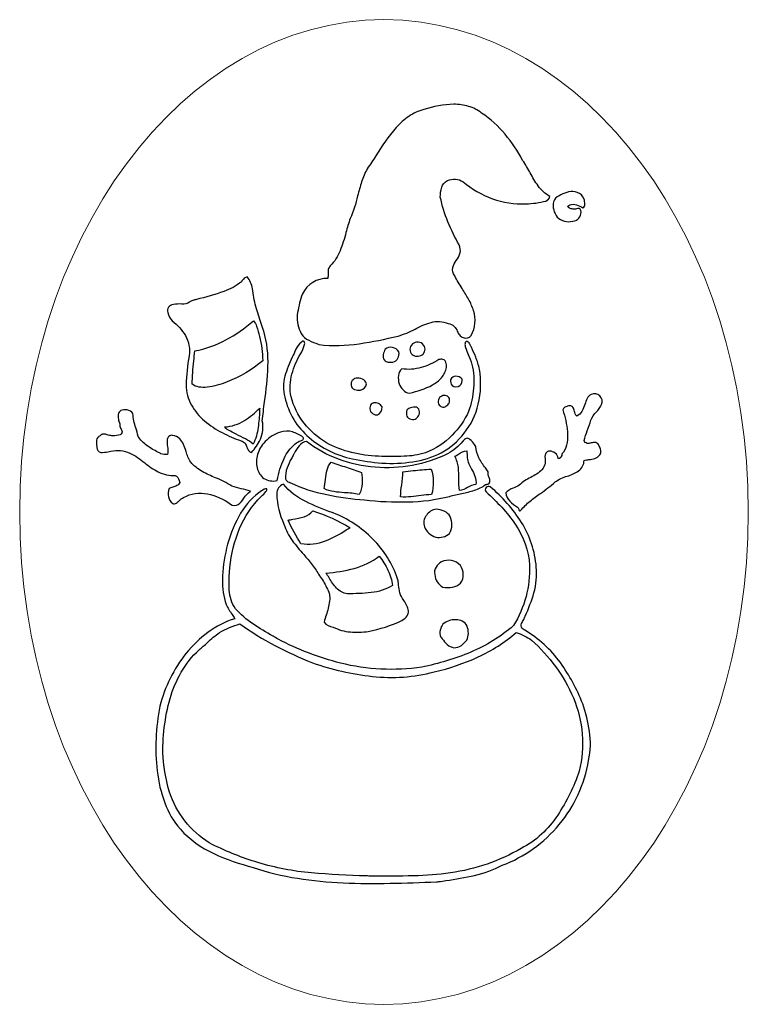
# Model space of a CAD drawing. Header units: inches. Extents: x 3 to 67.1, y 29.5 to 45.9.
# Tile 3 of 3: x 54.9 to 67.1, y 29.5 to 45.9. Entities that reach past the tile are written whole.
import ezdxf

# ---------------------------------------------------------------- set-up
doc = ezdxf.new("R2010")
doc.units = ezdxf.units.IN
doc.header["$MEASUREMENT"] = 0

msp = doc.modelspace()

# ---------------------------------------------------------------- linework, layer by layer
for points in [[(59.929, 40.444, 0.063439), (60.6, 40.458, 0.025083), (61.246, 40.587, 0.059724), (61.529, 40.702, -0.054841), (61.795, 40.813, -0.168798), (62.079, 40.794, -0.177841), (62.182, 40.748, -0.082641), (62.233, 40.668, 0.052414), (62.269, 40.605, 0.147826), (62.329, 40.562, 0.371917), (62.464, 40.597, 0.20974), (62.503, 41.01, 0.050898), (62.42, 41.2, 0.0159), (62.312, 41.381, -0.024876), (62.189, 41.59, -0.223143), (62.156, 41.729, -0.089112), (62.216, 41.845, 0.077137), (62.277, 41.961, 0.195356), (62.261, 42.105, -0.026776), (62.077, 42.489, -0.044757), (61.95, 42.901, -0.087862), (61.973, 43.064, -0.197285), (62.071, 43.176, -0.247298), (62.329, 43.158, 0.190698), (63.375, 42.79, 0.063194), (63.706, 42.836, 0.267744), (63.775, 42.912, -0.103632), (63.578, 43.088, -0.038343), (63.447, 43.303, 0.035207), (63.321, 43.512, 0.050665), (63.03, 43.947, 0.076574), (62.636, 44.301, 0.100096), (62.42, 44.413, 0.071164), (62.174, 44.447, 0.0809), (61.675, 44.358, 0.091396), (61.426, 44.246, 0.059067), (61.215, 44.059, 0.041352), (60.875, 43.588, -0.011415), (60.732, 43.372, 0.051807), (60.639, 43.156, 0.016278), (60.573, 42.923, -0.046508), (60.45, 42.544, 0.018024), (60.379, 42.311, -0.030263), (60.281, 42.007, -0.102955), (60.118, 41.755, 0.153428), (60.085, 41.693, 0.054261), (60.082, 41.626, -0.084805), (60.075, 41.547, 0.290389), (59.654, 41.29, 0.049062), (59.574, 40.98, 0.160102), (59.618, 40.665, 0.178318), (59.722, 40.537, 0.05203), (59.876, 40.465, -0.007232)], [(64.189, 42.508, 0.412089), (64.289, 42.68, 0.336296), (64.262, 42.712, 0.09831), (64.216, 42.707, -0.150045), (64.146, 42.705, -0.163234), (64.086, 42.726, -0.286518), (64.076, 42.748, -0.224453), (64.104, 42.772, -0.147094), (64.22, 42.773, -0.079481), (64.325, 42.722, 0.28559), (64.357, 42.785, 0.069221), (64.343, 42.869, 0.252233), (64.23, 42.978, 0.136944), (64.086, 42.987, -0.013376), (64.026, 42.965, 0.067305), (63.896, 42.906, 0.236236), (63.829, 42.79, 0.218857), (63.921, 42.544, 0.238246)], [(57.768, 40.255, 0.040765), (57.718, 39.772, 0.123077), (57.806, 39.436, 0.090554), (58.024, 39.174, 0.056137), (58.317, 38.977, 0.035695), (58.632, 38.84, -0.186598), (58.699, 38.8, -0.072966), (58.73, 38.737, 0.055772), (58.756, 38.682, 0.165029), (58.804, 38.644, -0.000027), (58.807, 38.648, 0.069924), (58.954, 38.866, 0.149263), (58.986, 39.172, -0.007988), (59.023, 39.489, 0.025652), (59.079, 40.08, 0.080036), (59.011, 40.665, 0.002989), (58.968, 40.793, -0.01463), (58.879, 41.078, -0.04222), (58.821, 41.376, 0.128567), (58.736, 41.572, 0.125631), (58.685, 41.548, 0.072857), (58.637, 41.491, -0.086496), (58.345, 41.328, -0.022247), (57.889, 41.196, 0.000136), (57.829, 41.18, 0.079311), (57.772, 41.151, -0.199862), (57.646, 41.119, 0.066311), (57.505, 41.111, 0.177058), (57.421, 41.066, 0.238679), (57.41, 40.977, 0.092798), (57.486, 40.837, -0.104778), (57.704, 40.595, -0.170127)], [(57.861, 40.34, 0.080699), (58.381, 40.522, 0.050931), (58.839, 40.837, -0.129696), (58.889, 40.75, -0.031262), (58.94, 40.577, -0.056111), (58.993, 40.176, -0.082796), (58.399, 39.821, -0.068854), (58.068, 39.733, -0.069121), (57.928, 39.737, -0.115584), (57.818, 39.783, -0.019401), (57.845, 40.171, 0.004156)], [(60.486, 38.54, 0.036838), (60.978, 38.471, 0.053877), (61.491, 38.491, 0.083407), (61.966, 38.642, 0.114729), (62.346, 38.969, 0.119139), (62.582, 39.453, 0.104664), (62.6, 40.033, 0.052383), (62.539, 40.235, 0.015213), (62.467, 40.399, -0.004563), (62.455, 40.426, 0.110536), (62.415, 40.487, 0.300172), (62.38, 40.496, 0.254043), (62.361, 40.462, 0.108251), (62.37, 40.394, 0.021699), (62.415, 40.281, -0.043789), (62.475, 40.115, -0.082011), (62.503, 39.716, -0.062477), (62.421, 39.33, -0.095179), (62.145, 38.934, -0.110471), (61.703, 38.64, -0.067843), (61.346, 38.583, -0.024121), (60.92, 38.583, -0.049976), (60.47, 38.647, -0.065699), (60.057, 38.805, -0.090655), (59.683, 39.134, -0.102606), (59.464, 39.576, -0.117148), (59.479, 39.953, -0.067667), (59.625, 40.293, 0.065342), (59.685, 40.43, 0.230686), (59.684, 40.498, 0.288392), (59.663, 40.501, 0.103425), (59.632, 40.481, 0.072306), (59.543, 40.365, -0.00927), (59.484, 40.232, 0.045179), (59.362, 39.916, 0.132429), (59.361, 39.569, 0.166476), (59.767, 38.895, 0.126398)], [(61.032, 40.365, 0.068454), (61, 40.28, 0.211755), (61.018, 40.187, 0.16989), (61.083, 40.153, 0.060487), (61.161, 40.151, 0.42277), (61.257, 40.322, 0.226781), (61.155, 40.396, 0.254489)], [(61.604, 40.254, 0.403391), (61.693, 40.39, 0.437965), (61.53, 40.48, 0.427766), (61.452, 40.315, 0.34751)], [(62.054, 40.065, -0.004672), (62.052, 40.084, 0.129208), (62.03, 40.173, 0.18482), (61.993, 40.197, 0.113801), (61.925, 40.194, -0.070652), (61.632, 40.062, -0.108656), (61.307, 40.04, 0.164127), (61.254, 39.929, 0.115442), (61.264, 39.79, 0.092027), (61.329, 39.688, 0.186207), (61.436, 39.637, 0.07231), (61.818, 39.771, 0.088096), (61.969, 39.892, 0.125674)], [(60.546, 39.887, 0.103748), (60.482, 39.843, 0.279972), (60.468, 39.765, 0.303269), (60.522, 39.697, 0.134882), (60.621, 39.687, 0.347826), (60.718, 39.79, 0.242664), (60.652, 39.869, 0.118572)], [(62.121, 39.858, 0.231767), (62.146, 39.765, 0.369331), (62.275, 39.765, 0.344317), (62.311, 39.869, 0.22934), (62.209, 39.916, 0.324331)], [(62.029, 39.405, 0.069454), (62.085, 39.455, 0.225015), (62.104, 39.526, 0.269716), (62.068, 39.584, 0.199595), (61.993, 39.594, 0.432902), (61.918, 39.458, 0.188534), (61.959, 39.413, 0.145689)], [(64.635, 39.446, 0.705285), (64.462, 39.61, 0.174829), (64.397, 39.547, 0.041604), (64.356, 39.448, -0.045759), (64.307, 39.332, -0.16124), (64.221, 39.251, -0.150512), (64.185, 39.332, 0.104026), (64.159, 39.401, 0.290356), (64.086, 39.422, 0.10129), (64.024, 39.401, 0.170276), (63.989, 39.355, -0.054556), (64.067, 38.995, -0.062732), (64.061, 38.813, -0.099314), (64, 38.651, 0.178743), (63.971, 38.599, -0.097373), (63.954, 38.561, -0.266239), (63.914, 38.547, 0.218026), (63.862, 38.637, 0.140782), (63.768, 38.669, 0.230967), (63.716, 38.646, 0.093211), (63.695, 38.594, -0.00594), (63.689, 38.572, -0.262487), (63.642, 38.36, -0.082494), (63.455, 38.231, 0.071112), (63.261, 38.101, -0.072834), (63.163, 38.051, 0.148971), (63.039, 37.972, 0.152196), (63.107, 37.837, 0.068333), (63.236, 37.733, -0.177592), (63.258, 37.693, 0.150857), (63.267, 37.673, 0.333336), (63.289, 37.683, -0.047594), (63.445, 37.835, -0.016057), (63.618, 37.965, 0.030913), (63.861, 38.155, -0.084265), (64.064, 38.252, 0.073862), (64.253, 38.339, 0.245311), (64.343, 38.515, -0.041248), (64.425, 38.529, 0.057075), (64.522, 38.547, 0.151335), (64.607, 38.608, 0.222858), (64.623, 38.681, 0.065065), (64.595, 38.752, -0.012552), (64.582, 38.78, 0.240991), (64.526, 38.815, 0.081232), (64.461, 38.805, -0.103299), (64.394, 38.798, -0.27665), (64.343, 38.847, -0.032952), (64.397, 39.007, 0.04028), (64.454, 39.183, -0.102116), (64.547, 39.32, 0.096013)], [(58.832, 38.787, 0.055618), (58.706, 38.872, 0.013405), (58.553, 38.95, -0.017844), (58.421, 39.018, -0.04424), (58.378, 39.047, -0.16835), (58.361, 39.072, 0.126594), (58.687, 39.179, 0.059755), (58.943, 39.387, 0.003651), (58.94, 39.338, -0.0242), (58.916, 39.065, -0.092591)], [(60.836, 39.472, 0.251549), (60.78, 39.413, 0.163411), (60.786, 39.33, -0.053956), (60.814, 39.307, 0.070913), (60.853, 39.278, 0.222037), (60.904, 39.276, 0.320275), (60.982, 39.405, 0.363227)], [(61.418, 39.38, 0.194034), (61.387, 39.334, 0.080545), (61.386, 39.276, 0.30433), (61.441, 39.206, 0.113561), (61.532, 39.201, 0.096867), (61.589, 39.259, 0.191534), (61.6, 39.344, 0.412625), (61.531, 39.402, 0.074653), (61.425, 39.382, -0.000612)], [(57.536, 38.265, -0.245787), (57.599, 38.182, 0.043077), (57.614, 38.144, -0.141043), (57.562, 38.094, -0.047221), (57.496, 38.068, 0.04354), (57.432, 38.044, 0.320729), (57.493, 37.794, 0.183117), (57.553, 37.804, 0.059084), (57.603, 37.843, -0.077245), (57.675, 37.897, -0.180043), (58.074, 37.955, -0.115892), (58.454, 37.787, 0.293843), (58.586, 37.782, 0.091939), (58.68, 37.884, -0.097643), (58.789, 38.001, 0.0465), (58.635, 38.043, -0.050973), (58.479, 38.087, 0.047858), (58.205, 38.225, -0.030154), (57.985, 38.33, -0.086328), (57.793, 38.487, -0.067915), (57.715, 38.665, 0.024999), (57.672, 38.779, 0.088315), (57.611, 38.874, 0.16413), (57.49, 38.932, 0.200146), (57.43, 38.915, 0.198734), (57.399, 38.842, 0.055338), (57.406, 38.746, -0.111946), (57.407, 38.615, -0.089302), (57.296, 38.626, 0.002585), (57.246, 38.653, -0.032944), (57.064, 38.762, -0.102266), (56.918, 38.915, 0.025372), (56.88, 39.057, -0.068242), (56.832, 39.294, 0.214736), (56.733, 39.355, 0.165596), (56.629, 39.344, 0.198206), (56.587, 39.28, 0.072786), (56.589, 39.204, -0.008253), (56.593, 39.172, -0.120285), (56.614, 39.103, 0.141996), (56.636, 39.037, -0.188942), (56.649, 38.975, -0.232216), (56.618, 38.942, -0.088594), (56.499, 38.926, 0.002316), (56.482, 38.926, -0.0825), (56.402, 38.942, 0.083669), (56.343, 38.954, 0.210682), (56.286, 38.926, 0.309139), (56.227, 38.852, 0.06844), (56.23, 38.747, -0.00297), (56.232, 38.73, 0.386261), (56.296, 38.649, 0.08895), (56.414, 38.66, -0.017141), (56.464, 38.669, -0.158348), (56.781, 38.636, -0.061732), (57.027, 38.475, 0.050301), (57.253, 38.323, 0.134887)], [(59.011, 38.215, 0.208084), (59.232, 38.18, -0.065248), (59.351, 38.549, -0.112283), (59.531, 38.79, -0.077726), (59.624, 38.843, 0.093528), (59.668, 38.866, 0.435108), (59.661, 38.901, 0.096611), (59.487, 38.989, 0.14296), (59.286, 38.987, 0.116266), (59.032, 38.827, 0.122621), (58.905, 38.611, 0.134248), (58.899, 38.39, 0.163769)], [(62.746, 38.326, 0.00667), (62.701, 38.39, -0.038145), (62.593, 38.556, -0.120929), (62.543, 38.744, -0.010134), (62.519, 38.777, 0.088541), (62.443, 38.863, 0.231876), (62.382, 38.882, 0.121458), (62.333, 38.84, -0.000479), (62.327, 38.834, -0.030887), (62.209, 38.717, -0.069356), (62.071, 38.626, -0.136613), (60.864, 38.401, -0.067977), (60.257, 38.534, -0.077838), (59.721, 38.83, 0.194488), (59.6, 38.759, 0.049293), (59.515, 38.629, -0.000542), (59.507, 38.615, -0.006795), (59.473, 38.549, 0.039044), (59.398, 38.39, 0.10255), (59.371, 38.205, 0.202484), (59.431, 38.151, -0.01531), (59.446, 38.144, 0.062448), (60.059, 37.944, 0.026773), (60.689, 37.855, 0.030718), (61.404, 37.823, 0.056668), (62.104, 37.915, -0.027177), (62.308, 37.965, 0.028489), (62.518, 38.016, 0.091239), (62.704, 38.112, 0.107491), (62.756, 38.127, 0.202471), (62.776, 38.154, 0.130089), (62.763, 38.232, -0.115695)], [(62.543, 38.112, 0.1063), (62.405, 38.063, -0.106294), (62.268, 38.015, -0.032245), (62.259, 38.204, 0.033781), (62.25, 38.397, 0.098984), (62.189, 38.583, 0.043675), (62.254, 38.62, -0.133376), (62.389, 38.676, -0.043387), (62.396, 38.563, 0.000073), (62.396, 38.558, 0.089757), (62.47, 38.369, -0.041812), (62.526, 38.25, -0.10971)], [(60.596, 37.947, 0.043199), (60.357, 37.977, -0.023452), (60.179, 37.994, -0.076177), (60.014, 38.044, 0.037039), (60.039, 38.199, -0.036524), (60.064, 38.355, -0.125358), (60.132, 38.487, 0.015022), (60.386, 38.401, -0.015022), (60.639, 38.315, -0.038581), (60.647, 38.129, -0.136833)], [(61.804, 37.947, 0.011255), (61.63, 37.928, -0.047343), (61.289, 37.905, -0.034551), (61.307, 38.107, 0.04085), (61.325, 38.326, 0.007709), (61.5, 38.344, -0.024086), (61.796, 38.369, -0.158758)], [(63.357, 35.687, -0.089291), (63.31, 35.722, -0.167353), (63.294, 35.756, -0.136847), (63.321, 35.831, 0.014747), (63.339, 35.865, -0.000611), (63.363, 35.921, 0.035554), (63.509, 36.308, 0.089347), (63.548, 36.738, 0.120154), (63.303, 37.481, 0.076628), (62.782, 38.076, 0.32728), (62.715, 38.062, 0.483527), (62.714, 37.99, -0.018401), (62.972, 37.733, -0.038278), (63.198, 37.45, -0.140869), (63.435, 36.768, -0.149506), (63.168, 35.762, -0.081217), (62.456, 35.32, -0.048463), (61.641, 35.071, -0.098663), (60.288, 35.138, -0.060763), (59.248, 35.538, 0.00128), (59.164, 35.587, -0.021094), (58.83, 35.79, -0.065389), (58.539, 36.044, -0.142219), (58.435, 36.353, -0.040988), (58.442, 36.676, 0.001864), (58.446, 36.73, -0.076963), (58.608, 37.379, -0.098626), (58.968, 37.915, 0.051137), (59.046, 37.998, 0.264101), (59.06, 38.04, 0.292484), (59.019, 38.034, 0.053962), (58.929, 37.976, 0.108812), (58.593, 37.578, 0.065867), (58.391, 37.051, 0.057941), (58.323, 36.522, 0.096513), (58.386, 36.115, 0.050919), (58.481, 35.95, -0.008207), (58.527, 35.878, 0.080409), (58.08, 35.649, 0.065795), (57.718, 35.301, 0.107163), (57.28, 34.419, 0.076491), (57.235, 33.342, 0.060257), (57.361, 32.811, 0.091877), (57.621, 32.369, 0.100349), (58.177, 31.965, 0.044637), (58.832, 31.733, 0.041568), (59.569, 31.553, 0.028573), (60.333, 31.477, 0.01654), (61.112, 31.469, 0.005465), (61.888, 31.495, -0.000013), (61.926, 31.497, -0.001489), (62.044, 31.515, 0.021078), (62.52, 31.601, 0.065767), (62.979, 31.769, 0.131839), (63.93, 32.45, 0.134128), (64.418, 33.515, 0.095731), (64.434, 34.001, 0.049231), (64.322, 34.461, 0.058784), (63.949, 35.146, 0.098835)], [(60.168, 35.737, 0.091625), (60.453, 35.656, 0.064841), (60.75, 35.667, 0.065244), (61.307, 35.847, 0.112995), (61.398, 35.927, 0.170582), (61.42, 36.008, 0.096499), (61.394, 36.091, 0.024785), (61.343, 36.178, -0.00362), (61.32, 36.215, -0.093152), (61.269, 36.341, -0.029527), (61.251, 36.467, 0.038455), (61.239, 36.544, 0.116344), (60.823, 37.207, 0.103895), (60.168, 37.64, 0.000048), (60.151, 37.646, -0.032395), (59.708, 37.829, -0.10717), (59.336, 38.119, 0.30905), (59.225, 37.958, 0.100736), (59.346, 37.451, 0.077347), (59.485, 37.18, 0.026036), (59.676, 36.945, -0.014801), (59.818, 36.775, -0.046431), (59.936, 36.594, -0.063877), (60.057, 36.397, -0.180192), (60.106, 36.171, -0.050801), (60.048, 35.935, 0.015346), (60.014, 35.822, 0.211564)], [(59.629, 37.126, -0.036797), (59.414, 37.519, -0.007632), (59.493, 37.533, 0.042159), (59.68, 37.574, 0.155626), (59.825, 37.672, -0.067873), (60.45, 37.39, 0.001859), (60.384, 37.351, -0.045997), (60.032, 37.169, -0.136731)], [(62.104, 37.297, 0.121385), (62.142, 37.437, 0.083752), (62.114, 37.58, 0.155853), (62.015, 37.669, 0.097728), (61.882, 37.701, 0.233178), (61.718, 37.597, 0.17663), (61.677, 37.507, 0.082318), (61.686, 37.408, 0.23596), (61.875, 37.237, 0.233476)], [(60.046, 36.637, 0.046728), (60.515, 36.715, 0.097077), (60.932, 36.919, -0.059244), (61.078, 36.685, -0.084997), (61.154, 36.43, -0.104005), (60.799, 36.312, -0.032997), (60.4, 36.294, -0.188225), (60.221, 36.387, -0.051915), (60.098, 36.558, 0.016094)], [(61.993, 36.405, 0.097494), (62.154, 36.402, 0.162002), (62.286, 36.472, 0.207338), (62.333, 36.616, 0.113023), (62.286, 36.765, 0.316516), (61.968, 36.826, 0.081218), (61.879, 36.738, 0.207388), (61.857, 36.612, 0.257186)], [(64.264, 33.337, -0.062963), (63.904, 32.605, -0.0544), (63.635, 32.287, -0.075655), (63.296, 32.051, -0.095639), (62.12, 31.643, -0.029072), (61.502, 31.593, -0.009127), (60.798, 31.589, 0.000129), (60.72, 31.592, -0.016417), (59.804, 31.643, -0.0521), (58.911, 31.815, -0.038258), (58.161, 32.112, -0.097566), (57.74, 32.456, -0.080694), (57.461, 32.926, -0.062524), (57.332, 33.569, -0.075913), (57.45, 34.549, -0.05959), (57.636, 34.986, -0.073567), (57.932, 35.358, 0.018226), (58.071, 35.481, -0.05052), (58.274, 35.646, -0.068777), (58.614, 35.791, 0.037994), (59.196, 35.43, 0.024501), (59.819, 35.143, 0.056364), (60.819, 34.916, 0.093082), (61.846, 34.99, 0.051926), (62.578, 35.24, 0.073218), (63.215, 35.649, -0.059502), (63.468, 35.522, -0.111351), (64.165, 34.559, -0.160376)], [(62.175, 35.394, 0.157534), (62.3, 35.433, 0.097125), (62.389, 35.522, 0.138104), (62.417, 35.633, 0.075969), (62.396, 35.755, 0.281513), (62.207, 35.86, 0.187748), (61.993, 35.787, 0.083533), (61.948, 35.688, 0.195845), (61.961, 35.572, -0.005373), (61.983, 35.543, 0.04687), (62.065, 35.448, 0.161316)]]:
    msp.add_lwpolyline(points, format="xyb", close=True)
at = {"linetype": 'Continuous', "lineweight": 0}
msp.add_ellipse((61.012, 37.655), major_axis=(0, -8.202), ratio=0.739655, dxfattribs=at)

doc.saveas('drawing.dxf')
